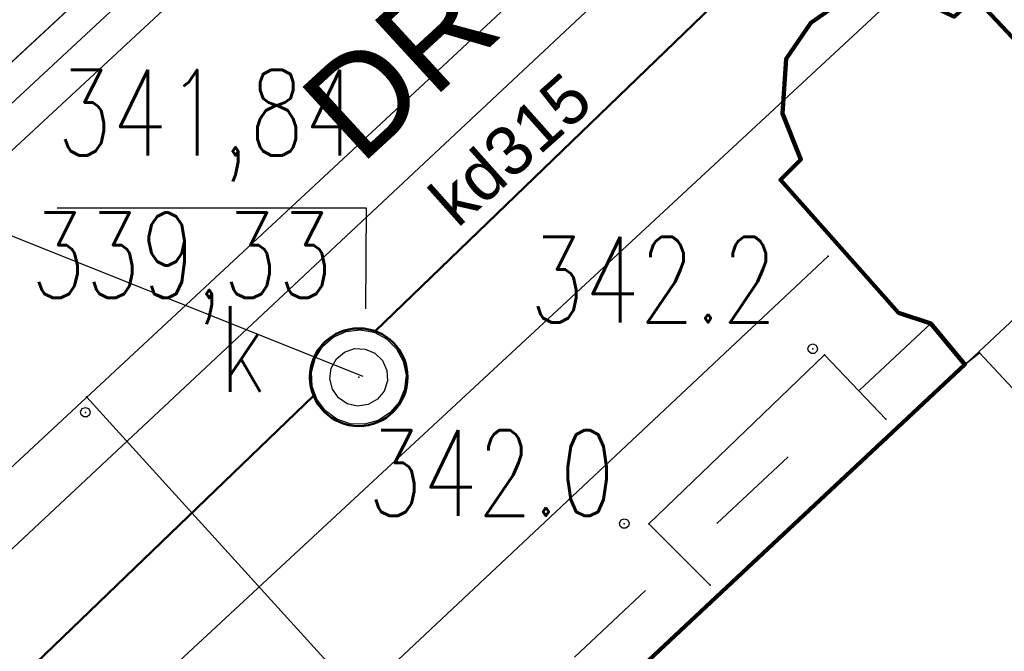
# Model space of a CAD drawing. Extents: x 5552506 to 5553307, y 5642054 to 5642708.
# Tile 21 of 72: x 5552818 to 5552828, y 5642476 to 5642482. Entities that reach past the tile are written whole.
import ezdxf
from ezdxf.enums import TextEntityAlignment as Align
from ezdxf.lldxf.tags import DXFTag

# ---------------------------------------------------------------- set-up
doc = ezdxf.new("R2010")
doc.units = 0
doc.header["$MEASUREMENT"] = 0
doc.linetypes.add('1', pattern=[2, 1, -1])
doc.layers.add('A_SC_WID', color=1, linetype='Continuous', lineweight=18)
doc.layers.add('PROJEKT', color=255, linetype='Continuous', lineweight=50)
doc.layers.add('deszczówka', color=7, linetype='Continuous', lineweight=50, true_color=0x0a8f2c)
for name, color, linetype in [('EGB_BlokBudynku', 7, 'Continuous'), ('EGB_Budynek', 7, 'Continuous'), ('EGB_DzialkaEwidencyjna', 7, 'Continuous'), ('EGB_KonturUzytkuGruntowego', 7, 'Continuous'), ('GES_PrzewodKanalizacyjny', 7, 'Continuous'), ('GES_Rzedna', 7, 'Continuous'), ('IS_Węzeł_sieci_kanalizacyjnej_-_opisy', 7, 'Continuous'), ('OT_Komunikacja', 7, 'Continuous'), ('OT_Ogrodzenia', 7, 'Continuous'), ('OT_Rzedna', 7, 'Continuous')]:
    doc.layers.add(name, color=color, linetype=linetype)
doc.layers.add('wodociagi', color=7, linetype='Continuous', true_color=0x085c77)
doc.styles.get("Standard").update_dxf_attribs({"font": 'arial.ttf'})
doc.styles.add('STYL_ARIAL', font='simplex', dxfattribs={"width": 0.75, "oblique": 0.1})
doc.styles.add('TABEL1', font='txt')
tags = doc.linetypes.add('SOLID', pattern=[10, 10, 0]).pattern_tags.tags
tags[6:7] = [DXFTag(74, 4), DXFTag(75, 0), DXFTag(340, '0'), DXFTag(46, 0.0), DXFTag(50, 0.0), DXFTag(44, 0.0), DXFTag(45, 0.0)]
tags[4:5] = [DXFTag(74, 4), DXFTag(75, 0), DXFTag(340, '0'), DXFTag(46, 0.0), DXFTag(50, 0.0), DXFTag(44, 0.0), DXFTag(45, 0.0)]

# ---------------------------------------------------------------- blocks, each defined once
blk = doc.blocks.new('RTPW01')
at = {"color": 7}
blk.add_polyline3d([(0, 0.1, 0), (0.0643, 0.0766, 0), (0.0985, 0.0174, 0), (0.0866, -0.05, 0), (0.0342, -0.094, 0), (-0.0342, -0.094, 0), (-0.0866, -0.05, 0), (-0.0985, 0.0174, 0), (-0.0643, 0.0766, 0), (0, 0.1, 0)], dxfattribs=at)

msp = doc.modelspace()

# ---------------------------------------------------------------- linework, layer by layer
at = {"linetype": 'ByBlock'}
msp.add_lwpolyline([(5552818.13, 5642470.25), (5552854.09, 5642503.87), (5552864.53, 5642492.88), (5552829.075, 5642458.505), (5552818.13, 5642470.25)], dxfattribs=at)
at = {"color": 7}
for p in [(5552825.85, 5642479.89), (5552821.193, 5642479.111), (5552825.69, 5642478.94, 342.2), (5552825.81, 5642478.88), (5552821.04, 5642478.65, 341.84), (5552818.25, 5642478.45), (5552820.589, 5642478.472), (5552818.24, 5642478.29, 341.6), (5552826.44, 5642478.22), (5552823.76, 5642477.15, 342), (5552824.01, 5642477.15), (5552824.64, 5642476.52)]:
    msp.add_point(p, dxfattribs=at)
at = {"layer": 'A_SC_WID', "lineweight": 30}
for p, q in [((5552805.17622, 5642469.5589), (5552853.10407, 5642513.99831)), ((5552808.58337, 5642465.89947), (5552856.50365, 5642510.33187))]:
    msp.add_line(p, q, dxfattribs=at)
at = {"layer": 'deszczówka', "linetype": 'ByBlock'}
for points in [[(5552830.79557, 5642488.3658), (5552821.20848, 5642479.12076)], [(5552820.57723, 5642478.46068), (5552811.773, 5642469.992)]]:
    msp.add_lwpolyline(points, dxfattribs=at)
msp.add_circle((5552821.04, 5642478.65, 341.84), 0.5, dxfattribs=at)
at = {"layer": 'EGB_BlokBudynku', "color": 7}
for points in [[(5552827.4, 5642478.9, 0), (5552838.17, 5642467.37, 0), (5552864.86, 5642492.32, 0), (5552854.09, 5642503.87, 0), (5552832.16, 5642483.37, 0), (5552831.79, 5642483.73, 0), (5552828.82, 5642480.98, 0), (5552828.62, 5642481.19, 0), (5552827.35, 5642482.54, 0), (5552827.14, 5642482.34, 0), (5552826.63, 5642482.59, 0), (5552826.03, 5642482.53, 0), (5552825.67, 5642482.28, 0), (5552825.42, 5642481.91, 0), (5552825.38, 5642481.35, 0), (5552825.57, 5642480.88, 0), (5552825.36, 5642480.67, 0), (5552826.57, 5642479.31, 0), (5552826.9, 5642479.2, 0), (5552827.25, 5642478.78, 0), (5552827.4, 5642478.9, 0)], [(5552818.13, 5642470.25, 0), (5552828.89, 5642458.7, 0), (5552838.17, 5642467.37, 0), (5552827.4, 5642478.9, 0), (5552827.25, 5642478.78, 0), (5552818.13, 5642470.25, 0)]]:
    msp.add_polyline3d(points, dxfattribs=at)
at = {"layer": 'EGB_BlokBudynku', "color": 7, "linetype": '1'}
msp.add_polyline3d([(5552817.75, 5642470.64, 0), (5552818.13, 5642470.25, 0), (5552827.25, 5642478.78, 0), (5552826.9, 5642479.2, 0), (5552817.75, 5642470.64, 0)], dxfattribs=at)
at = {"layer": 'EGB_BlokBudynku', "color": 7}
for p in [(5552825.67, 5642482.28), (5552825.42, 5642481.91), (5552825.38, 5642481.35), (5552825.57, 5642480.88), (5552825.36, 5642480.67), (5552826.57, 5642479.31), (5552826.9, 5642479.2), (5552826.9, 5642479.2), (5552827.4, 5642478.9), (5552827.4, 5642478.9), (5552827.4, 5642478.9), (5552827.25, 5642478.78), (5552827.25, 5642478.78), (5552827.25, 5642478.78)]:
    msp.add_point(p, dxfattribs=at)
at = {"layer": 'EGB_Budynek', "color": 7}
for p in [(5552825.67, 5642482.28), (5552825.42, 5642481.91), (5552825.38, 5642481.35), (5552825.57, 5642480.88), (5552825.36, 5642480.67), (5552826.57, 5642479.31), (5552826.9, 5642479.2), (5552827.25, 5642478.78)]:
    msp.add_point(p, dxfattribs=at)
at = {"layer": 'EGB_DzialkaEwidencyjna', "color": 7}
for points in [[(5552922.27, 5642591.19, 0), (5552772.72, 5642449.58, 0), (5552770.24, 5642441.64, 0), (5552790.45, 5642458.63, 0), (5552811.5, 5642476.33, 0), (5552860.87, 5642522.11, 0), (5552863.43, 5642524.49, 0), (5552919.43, 5642578.87, 0), (5552922.27, 5642591.19, 0)], [(5552860.87, 5642522.11, 0), (5552811.5, 5642476.33, 0), (5552790.45, 5642458.63, 0), (5552801.43, 5642448.13, 0), (5552806.15, 5642452.34, 0), (5552821.01, 5642466.78, 0), (5552868.91, 5642513.83, 0), (5552860.87, 5642522.11, 0)]]:
    msp.add_polyline3d(points, dxfattribs=at)
at = {"layer": 'EGB_KonturUzytkuGruntowego', "color": 3}
msp.add_polyline3d([(5552817.83, 5642432.34, 0), (5552830.74, 5642439.96, 0), (5552839.1, 5642445.07, 0), (5552842.11, 5642445.56, 0), (5552869.22, 5642449.98, 0), (5552865.87, 5642471.42, 0), (5552889.45, 5642492.68, 0), (5552884.57, 5642497.71, 0), (5552879.14, 5642503.3, 0), (5552868.91, 5642513.83, 0), (5552860.87, 5642522.11, 0), (5552811.5, 5642476.33, 0), (5552790.5309, 5642458.698, 0), (5552790.45, 5642458.63, 0), (5552801.43, 5642448.13, 0), (5552811.55, 5642438.45, 0), (5552814.16, 5642435.96, 0), (5552817.83, 5642432.34, 0)], dxfattribs=at)
at = {"layer": 'GES_PrzewodKanalizacyjny', "color": 34}
for points in [[(5552821.193, 5642479.111, 0), (5552830.79558, 5642488.36578, 0)], [(5552820.6996, 5642478.3041, 0), (5552820.6128, 5642478.4198, 0), (5552820.5639, 5642478.556, 0), (5552820.5574, 5642478.7005, 0), (5552820.5937, 5642478.8405, 0), (5552820.6697, 5642478.9636, 0), (5552820.7785, 5642479.0588, 0), (5552820.9107, 5642479.1177, 0), (5552821.0543, 5642479.1351, 0), (5552821.1966, 5642479.1093, 0), (5552821.325, 5642479.0427, 0), (5552821.4281, 5642478.9413, 0), (5552821.4967, 5642478.8139, 0), (5552821.5248, 5642478.672, 0), (5552821.5097, 5642478.5282, 0), (5552821.4529, 5642478.3951, 0), (5552821.3595, 5642478.2847, 0), (5552821.2376, 5642478.2068, 0), (5552821.0982, 5642478.1682, 0), (5552820.9536, 5642478.1725, 0), (5552820.8167, 5642478.2192, 0), (5552820.6996, 5642478.3041, 0)], [(5552820.8325, 5642478.4391, 0), (5552820.7703, 5642478.5283, 0), (5552820.7446, 5642478.634, 0), (5552820.7587, 5642478.7418, 0), (5552820.8109, 5642478.8372, 0), (5552820.894, 5642478.9073, 0), (5552820.9968, 5642478.9427, 0), (5552821.1054, 5642478.9386, 0), (5552821.2053, 5642478.8954, 0), (5552821.2828, 5642478.8192, 0), (5552821.3275, 5642478.72, 0), (5552821.3334, 5642478.6115, 0), (5552821.2996, 5642478.5081, 0), (5552821.2308, 5642478.4239, 0), (5552821.1363, 5642478.3702, 0), (5552821.0287, 5642478.3543, 0), (5552820.9227, 5642478.3784, 0), (5552820.8325, 5642478.4391, 0)], [(5552811.773, 5642469.992, 0), (5552820.589, 5642478.472, 0)]]:
    msp.add_polyline3d(points, dxfattribs=at)
at = {"layer": 'GES_Rzedna', "color": 7}
msp.add_polyline3d([(5552817.95, 5642480.385, 0), (5552821.1144, 5642480.385, 0), (5552821.11, 5642479.35, 0)], dxfattribs=at)
at = {"layer": 'IS_Węzeł_sieci_kanalizacyjnej_-_opisy', "color": 211, "linetype": 'SOLID', "ltscale": 0.01}
msp.add_line((5552812.00617, 5642482.28088), (5552821.08217, 5642478.66088), dxfattribs=at)
at = {"layer": 'OT_Komunikacja', "color": 7}
for points in [[(5552835.09, 5642430.45, 0), (5552835.43, 5642431.17, 0), (5552835.76, 5642432.42, 0), (5552835.33, 5642434.8, 0), (5552833.82, 5642437.6, 0), (5552832.49, 5642440.3, 0), (5552831.37, 5642441.7, 0), (5552829.54, 5642442.7, 0), (5552827.78, 5642443.06, 0), (5552825.37, 5642442.42, 0), (5552823.82, 5642441.48, 0), (5552820.12, 5642438.21, 0), (5552798.98, 5642460.53, 0), (5552831.66, 5642490.91, 0), (5552856.03, 5642513.63, 0), (5552860.34, 5642508.67, 0), (5552861.49, 5642507.85, 0), (5552863.4, 5642507.09, 0)], [(5552827.01, 5642450.15, 0), (5552826.58, 5642449.69, 0), (5552825.84, 5642449.17, 0), (5552825.02, 5642448.75, 0), (5552822.98, 5642448.61, 0), (5552821.64, 5642449.09, 0), (5552810.5, 5642460.87, 0), (5552809.8, 5642461.91, 0), (5552809.66, 5642463.16, 0), (5552810.34, 5642465.34, 0), (5552825.85, 5642479.89, 0)], [(5552824.64, 5642476.52, 0), (5552824.01, 5642477.15, 0), (5552825.81, 5642478.88, 0), (5552826.44, 5642478.22, 0)], [(5552818.25, 5642478.45, 0), (5552821.02, 5642475.4, 0)]]:
    msp.add_polyline3d(points, dxfattribs=at)
at = {"layer": 'OT_Ogrodzenia', "color": 7}
msp.add_polyline3d([(5552817.88, 5642432.55, 0), (5552812.25, 5642437.82, 0), (5552791.78, 5642457.4, 341.6), (5552808.93, 5642473.51, 341.7), (5552821.72, 5642485.39, 342), (5552836.3, 5642499.04, 342.5), (5552861.82, 5642522.92, 343.2), (5552873.7, 5642510.17, 343.7)], dxfattribs=at)
at = {"layer": 'PROJEKT', "color": 6, "linetype": 'Continuous', "lineweight": 140}
msp.add_polyline3d([(5552854.09, 5642503.87, 0), (5552864.86, 5642492.32, 0), (5552838.17, 5642467.37, 0), (5552828.89, 5642458.7, 0), (5552818.13, 5642470.25, 0), (5552827.25, 5642478.78, 0), (5552826.9, 5642479.2, 0), (5552826.57, 5642479.31, 0), (5552825.36, 5642480.67, 0), (5552825.57, 5642480.88, 0), (5552825.38, 5642481.35, 0), (5552825.42, 5642481.91, 0), (5552825.67, 5642482.28, 0), (5552826.03, 5642482.53, 0), (5552826.63, 5642482.59, 0), (5552827.14, 5642482.34, 0), (5552827.35, 5642482.54, 0), (5552828.62, 5642481.19, 0), (5552828.82, 5642480.98, 0), (5552831.79, 5642483.73, 0), (5552832.16, 5642483.37, 0), (5552854.09, 5642503.87, 0)], dxfattribs=at)
at = {"layer": 'wodociagi', "color": 4, "linetype": 'ByBlock', "lineweight": 30}
msp.add_line((5552811.34021, 5642471.14552), (5552829.16215, 5642487.811), dxfattribs=at)

# ---------------------------------------------------------------- block references
at = {"color": 7, "xscale": 0.5, "yscale": 0.5}
for p in [(5552825.69, 5642478.94), (5552818.24, 5642478.29), (5552823.76, 5642477.15)]:
    msp.add_blockref('RTPW01', p, dxfattribs=at)

# ---------------------------------------------------------------- texts
at = {"color": 211, "linetype": 'ByBlock'}
msp.add_text('kd315', height=0.498217, rotation=41.701857, dxfattribs=at).set_placement((5552822.0503, 5642480.16853))
at = {"layer": 'A_SC_WID', "lineweight": 30, "insert": (5552820.37948, 5642481.54468), "char_height": 1, "attachment_point": 1, "rotation": 42.600329, "style": 'TABEL1'}
msp.add_mtext_dynamic_manual_height_columns('{\\fArial|b0|i0|c238|p34;DROGA POŻAROWA}', width=1669.0256574, gutter_width=100, heights=[0], dxfattribs=at)
at = {"layer": 'GES_PrzewodKanalizacyjny', "color": 36, "style": 'STYL_ARIAL', "width": 0.75}
msp.add_text('k', height=0.875, dxfattribs=at).set_placement((5552819.61, 5642478.2386), align=Align.BOTTOM_LEFT)
at = {"layer": 'GES_Rzedna', "color": 7, "style": 'STYL_ARIAL', "width": 0.75}
for s, p in [('341,84', (5552817.95, 5642480.6586)), ('339,33', (5552817.68, 5642479.1986))]:
    msp.add_text(s, height=0.875, dxfattribs=at).set_placement(p, align=Align.BOTTOM_LEFT)
at = {"layer": 'OT_Rzedna', "color": 7, "style": 'STYL_ARIAL', "width": 0.75}
for s, p in [('342.2', (5552822.79, 5642478.9486)), ('342.0', (5552821.13, 5642476.9686))]:
    msp.add_text(s, height=0.875, dxfattribs=at).set_placement(p, align=Align.BOTTOM_LEFT)

doc.saveas('drawing.dxf')
